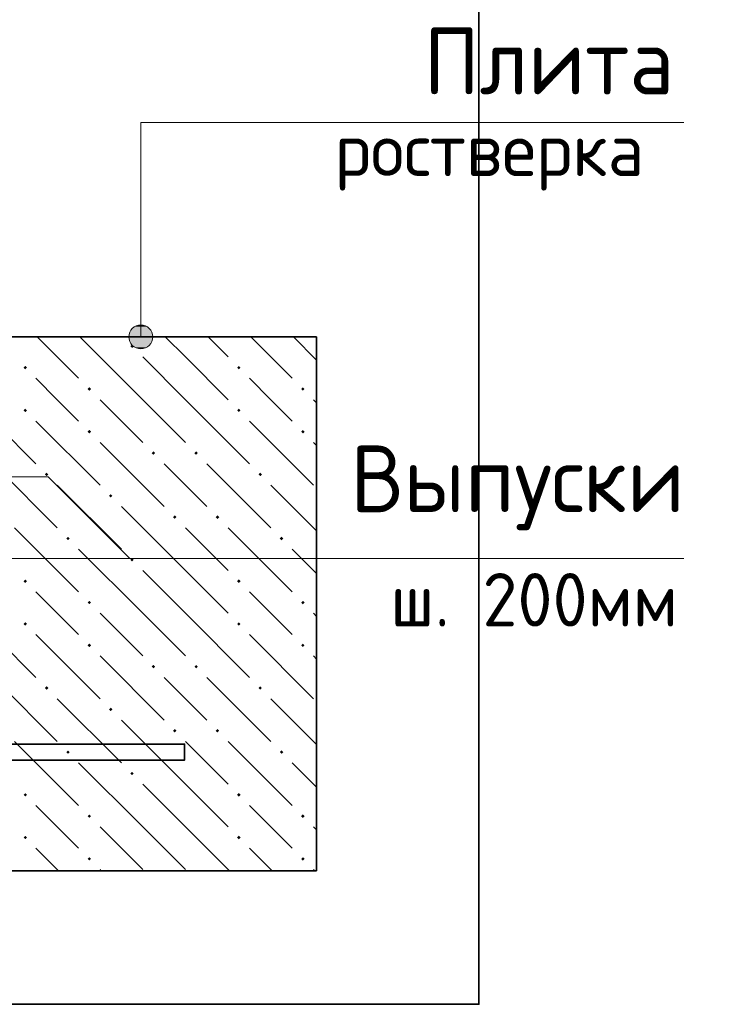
# Model space of a CAD drawing. Header units: millimetres. Extents: x 0 to 42000, y 0 to 29700.
# Tile 4 of 11: x 9083 to 11681, y 8803 to 12491. Entities that reach past the tile are written whole.
import ezdxf

# ---------------------------------------------------------------- set-up
doc = ezdxf.new("R2010")
doc.units = ezdxf.units.MM
for name, color, linetype, lineweight in [('Standard', 7, 'Continuous', 25), ('Выпуски арматуры Г-обр.', 52, 'Continuous', 25), ('ЖБ Плита Фундамента верхний уровень', 7, 'Continuous', 35), ('Позиционная метка диаметр_ шаг', 7, 'Continuous', 13), ('Позиционная метка линия выноска', 7, 'Continuous', 13)]:
    doc.layers.add(name, color=color, linetype=linetype, lineweight=lineweight)
doc.styles.add('ISOCPEUR', font='txt')

msp = doc.modelspace()

# ---------------------------------------------------------------- hatches: boundary and pattern name
at = {"layer": 'ЖБ Плита Фундамента верхний уровень', "linetype": 'Continuous', "lineweight": 18, "transparency": 33554687}
for points in [[(9497.3, 11267.9), (9503.8, 11274.4), (9510.3, 11267.9), (9503.8, 11261.4)], [(9097.3, 11187.9), (9103.8, 11194.4), (9110.3, 11187.9), (9103.8, 11181.4)], [(9897.3, 11187.9), (9903.8, 11194.4), (9910.3, 11187.9), (9903.8, 11181.4)], [(9337.3, 11107.9), (9343.8, 11114.4), (9350.3, 11107.9), (9343.8, 11101.4)], [(10137.3, 11107.9), (10143.8, 11114.4), (10150.3, 11107.9), (10143.8, 11101.4)], [(9097.3, 11027.9), (9103.8, 11034.4), (9110.3, 11027.9), (9103.8, 11021.4)], [(9897.3, 11027.9), (9903.8, 11034.4), (9910.3, 11027.9), (9903.8, 11021.4)], [(9337.3, 10947.9), (9343.8, 10954.4), (9350.3, 10947.9), (9343.8, 10941.4)], [(10137.3, 10947.9), (10143.8, 10954.4), (10150.3, 10947.9), (10143.8, 10941.4)], [(9577.3, 10867.9), (9583.8, 10874.4), (9590.3, 10867.9), (9583.8, 10861.4)], [(9737.3, 10867.9), (9743.8, 10874.4), (9750.3, 10867.9), (9743.8, 10861.4)], [(9177.3, 10787.9), (9183.8, 10794.4), (9190.3, 10787.9), (9183.8, 10781.4)], [(9977.3, 10787.9), (9983.8, 10794.4), (9990.3, 10787.9), (9983.8, 10781.4)], [(9417.3, 10707.9), (9423.8, 10714.4), (9430.3, 10707.9), (9423.8, 10701.4)], [(9657.3, 10627.9), (9663.8, 10634.4), (9670.3, 10627.9), (9663.8, 10621.4)], [(9817.3, 10627.9), (9823.8, 10634.4), (9830.3, 10627.9), (9823.8, 10621.4)], [(9257.3, 10547.9), (9263.8, 10554.4), (9270.3, 10547.9), (9263.8, 10541.4)], [(10057.3, 10547.9), (10063.8, 10554.4), (10070.3, 10547.9), (10063.8, 10541.4)], [(9497.3, 10467.9), (9503.8, 10474.4), (9510.3, 10467.9), (9503.8, 10461.4)], [(9097.3, 10387.9), (9103.8, 10394.4), (9110.3, 10387.9), (9103.8, 10381.4)], [(9897.3, 10387.9), (9903.8, 10394.4), (9910.3, 10387.9), (9903.8, 10381.4)], [(9337.3, 10307.9), (9343.8, 10314.4), (9350.3, 10307.9), (9343.8, 10301.4)], [(10137.3, 10307.9), (10143.8, 10314.4), (10150.3, 10307.9), (10143.8, 10301.4)], [(9097.3, 10227.9), (9103.8, 10234.4), (9110.3, 10227.9), (9103.8, 10221.4)], [(9897.3, 10227.9), (9903.8, 10234.4), (9910.3, 10227.9), (9903.8, 10221.4)], [(9337.3, 10147.9), (9343.8, 10154.4), (9350.3, 10147.9), (9343.8, 10141.4)], [(10137.3, 10147.9), (10143.8, 10154.4), (10150.3, 10147.9), (10143.8, 10141.4)], [(9577.3, 10067.9), (9583.8, 10074.4), (9590.3, 10067.9), (9583.8, 10061.4)], [(9737.3, 10067.9), (9743.8, 10074.4), (9750.3, 10067.9), (9743.8, 10061.4)], [(9177.3, 9987.9), (9183.8, 9994.4), (9190.3, 9987.9), (9183.8, 9981.4)], [(9977.3, 9987.9), (9983.8, 9994.4), (9990.3, 9987.9), (9983.8, 9981.4)], [(9417.3, 9907.9), (9423.8, 9914.4), (9430.3, 9907.9), (9423.8, 9901.4)], [(9657.3, 9827.9), (9663.8, 9834.4), (9670.3, 9827.9), (9663.8, 9821.4)], [(9817.3, 9827.9), (9823.8, 9834.4), (9830.3, 9827.9), (9823.8, 9821.4)], [(9257.3, 9747.9), (9263.8, 9754.4), (9270.3, 9747.9), (9263.8, 9741.4)], [(10057.3, 9747.9), (10063.8, 9754.4), (10070.3, 9747.9), (10063.8, 9741.4)], [(9497.3, 9667.9), (9503.8, 9674.4), (9510.3, 9667.9), (9503.8, 9661.4)], [(9097.3, 9587.9), (9103.8, 9594.4), (9110.3, 9587.9), (9103.8, 9581.4)], [(9897.3, 9587.9), (9903.8, 9594.4), (9910.3, 9587.9), (9903.8, 9581.4)], [(9337.3, 9507.9), (9343.8, 9514.4), (9350.3, 9507.9), (9343.8, 9501.4)], [(10137.3, 9507.9), (10143.8, 9514.4), (10150.3, 9507.9), (10143.8, 9501.4)], [(9097.3, 9427.9), (9103.8, 9434.4), (9110.3, 9427.9), (9103.8, 9421.4)], [(9897.3, 9427.9), (9903.8, 9434.4), (9910.3, 9427.9), (9903.8, 9421.4)], [(9337.3, 9347.9), (9343.8, 9354.4), (9350.3, 9347.9), (9343.8, 9341.4)], [(10137.3, 9347.9), (10143.8, 9354.4), (10150.3, 9347.9), (10143.8, 9341.4)]]:
    msp.add_hatch(color=7, dxfattribs=at).paths.add_polyline_path(points, flags=16)
at = {"layer": 'Позиционная метка линия выноска', "linetype": 'Continuous', "lineweight": 13, "transparency": 33554687}
for points in [[(9491.6, 11303.2), (9581.6, 11303.2), (9575.3, 11325.7)], [(9491.6, 11303.2), (9575.3, 11325.7), (9497.9, 11325.7)], [(9497.9, 11325.7), (9575.3, 11325.7), (9559.1, 11341.9)], [(9497.9, 11325.7), (9559.1, 11341.9), (9514.1, 11341.9)], [(9514.1, 11341.9), (9559.1, 11341.9), (9536.6, 11348.2)], [(9497.9, 11280.7), (9581.6, 11303.2), (9491.6, 11303.2)], [(9497.9, 11280.7), (9575.3, 11280.7), (9581.6, 11303.2)], [(9514.1, 11264.5), (9575.3, 11280.7), (9497.9, 11280.7)], [(9514.1, 11264.5), (9559.1, 11264.5), (9575.3, 11280.7)], [(9559.1, 11264.5), (9514.1, 11264.5), (9536.6, 11258.2)]]:
    msp.add_hatch(color=7, dxfattribs=at).paths.add_polyline_path(points)

# ---------------------------------------------------------------- linework, layer by layer
at = {"layer": 'Standard', "color": 254, "linetype": 'Continuous', "lineweight": 35, "true_color": 0xc4c4ff, "transparency": 33554687}
msp.add_lwpolyline([(4695.4, 8803.2), (10803.4, 8803.2), (10803.4, 26503.2), (4695.4, 26503.2), (4695.4, 8803.2)], dxfattribs=at)
at = {"layer": 'Выпуски арматуры Г-обр.', "color": 7, "linetype": 'Continuous', "lineweight": 35, "transparency": 33554687}
msp.add_lwpolyline([(8725.3, 16303.2), (8725.3, 9928.2), (8729.3, 9900), (8738.7, 9871.5), (8753.3, 9845.3), (8771.1, 9824), (8792.4, 9806.2), (8818.6, 9791.6), (8847.1, 9782.2), (8875.3, 9778.2), (9700.4, 9778.2), (9700.4, 9718.2), (8871.2, 9718.2), (8833.5, 9723.5), (8794.3, 9736.4), (8758.2, 9756.6), (8728.5, 9781.4), (8703.7, 9811.1), (8683.5, 9847.2), (8670.6, 9886.4), (8665.4, 9924.1), (8665.4, 16303.2), (8725.3, 16303.2)], dxfattribs=at)
at = {"layer": 'ЖБ Плита Фундамента верхний уровень', "color": 7, "linetype": 'Continuous', "lineweight": 35, "transparency": 33554687}
for p, q in [((10195.4, 11303.2), (8945.3, 11303.2)), ((10195.4, 9303.2), (10195.4, 11303.2)), ((5195.4, 9303.2), (10195.4, 9303.2))]:
    msp.add_line(p, q, dxfattribs=at)
at = {"layer": 'ЖБ Плита Фундамента верхний уровень', "color": 252, "linetype": 'Continuous', "lineweight": 18, "true_color": 0x8f8f8f, "transparency": 33554687}
for p, q in [((9148.4, 11303.2), (9303.8, 11147.9)), ((9543.8, 11067.9), (9308.4, 11303.2)), ((9703.8, 11227.9), (9628.4, 11303.2)), ((9788.4, 11303.2), (9863.8, 11227.9)), ((9948.4, 11303.2), (10103.8, 11147.9)), ((10195.4, 11216.3), (10108.4, 11303.2)), ((9543.8, 11227.9), (9703.8, 11067.9)), ((9703.8, 11227.9), (9863.8, 11067.9)), ((9223.8, 11067.9), (9143.8, 11147.9)), ((10023.8, 11067.9), (9943.8, 11147.9)), ((8903.8, 11067.9), (9143.8, 10827.9)), ((9303.8, 10987.9), (9223.8, 11067.9)), ((9383.8, 11067.9), (9543.8, 10907.9)), ((9543.8, 11067.9), (9703.8, 10907.9)), ((9703.8, 11067.9), (9943.8, 10827.9)), ((10103.8, 10987.9), (10023.8, 11067.9)), ((10183.8, 11067.9), (10195.4, 11056.3)), ((9143.8, 10987.9), (9383.8, 10747.9)), ((9943.8, 10987.9), (10183.8, 10747.9)), ((9383.8, 10907.9), (9623.8, 10667.9)), ((10183.8, 10907.9), (10195.4, 10896.3)), ((8983.8, 10827.9), (9223.8, 10587.9)), ((9703.8, 10747.9), (9623.8, 10827.9)), ((9783.8, 10827.9), (10023.8, 10587.9)), ((9223.8, 10747.9), (9463.8, 10507.9)), ((9783.8, 10667.9), (9703.8, 10747.9)), ((10023.8, 10747.9), (10195.4, 10576.3)), ((9703.8, 10427.9), (9463.8, 10667.9)), ((9063.8, 10587.9), (9303.8, 10347.9)), ((9703.8, 10587.9), (9863.8, 10427.9)), ((9863.8, 10587.9), (10103.8, 10347.9)), ((9543.8, 10267.9), (9303.8, 10507.9)), ((10195.4, 10416.3), (10103.8, 10507.9)), ((9543.8, 10427.9), (9703.8, 10267.9)), ((9703.8, 10427.9), (9863.8, 10267.9)), ((9223.8, 10267.9), (9143.8, 10347.9)), ((10023.8, 10267.9), (9943.8, 10347.9)), ((8903.8, 10267.9), (9143.8, 10027.9)), ((9303.8, 10187.9), (9223.8, 10267.9)), ((9383.8, 10267.9), (9543.8, 10107.9)), ((9543.8, 10267.9), (9703.8, 10107.9)), ((9703.8, 10267.9), (9943.8, 10027.9)), ((10103.8, 10187.9), (10023.8, 10267.9)), ((10183.8, 10267.9), (10195.4, 10256.3)), ((9143.8, 10187.9), (9383.8, 9947.9)), ((9943.8, 10187.9), (10183.8, 9947.9)), ((9383.8, 10107.9), (9623.8, 9867.9)), ((10183.8, 10107.9), (10195.4, 10096.3)), ((8983.8, 10027.9), (9223.8, 9787.9)), ((9703.8, 9947.9), (9623.8, 10027.9)), ((9783.8, 10027.9), (10023.8, 9787.9)), ((9223.8, 9947.9), (9463.8, 9707.9)), ((9783.8, 9867.9), (9703.8, 9947.9)), ((10023.8, 9947.9), (10195.4, 9776.3)), ((9703.8, 9627.9), (9463.8, 9867.9)), ((9063.8, 9787.9), (9303.8, 9547.9)), ((9703.8, 9787.9), (9863.8, 9627.9)), ((9863.8, 9787.9), (10103.8, 9547.9)), ((9543.8, 9467.9), (9303.8, 9707.9)), ((10195.4, 9616.3), (10103.8, 9707.9)), ((9543.8, 9627.9), (9703.8, 9467.9)), ((9703.8, 9627.9), (9863.8, 9467.9)), ((9223.8, 9467.9), (9143.8, 9547.9)), ((10023.8, 9467.9), (9943.8, 9547.9)), ((9303.8, 9387.9), (9223.8, 9467.9)), ((9383.8, 9467.9), (9543.8, 9307.9)), ((9543.8, 9467.9), (9703.8, 9307.9)), ((9703.8, 9467.9), (9868.4, 9303.2)), ((10103.8, 9387.9), (10023.8, 9467.9)), ((10183.8, 9467.9), (10195.4, 9456.3)), ((9143.8, 9387.9), (9228.4, 9303.2)), ((9943.8, 9387.9), (10028.4, 9303.2)), ((9383.8, 9307.9), (9388.4, 9303.2)), ((10183.8, 9307.9), (10188.4, 9303.2))]:
    msp.add_line(p, q, dxfattribs=at)
at = {"layer": 'Позиционная метка линия выноска', "color": 7, "linetype": 'Continuous', "lineweight": 13, "transparency": 33554687}
for p, q in [((9536.6, 11348.2), (9536.6, 11348.2)), ((9491.6, 11303.2), (9491.6, 11303.2)), ((9581.6, 11303.2), (9581.6, 11303.2)), ((9536.6, 11258.2), (9536.6, 11258.2))]:
    msp.add_line(p, q, dxfattribs=at)
for points in [[(9536.6, 11303.2), (9536.6, 12106.1), (11571.2, 12106.1)], [(7945.3, 10778.8), (9189.8, 10778.8), (9495.2, 10473.4)], [(8695.4, 10473.4), (9236.6, 10473.4), (11571.2, 10473.4)]]:
    msp.add_lwpolyline(points, dxfattribs=at)
msp.add_circle((9536.6, 11303.2), 45, dxfattribs=at)

# ---------------------------------------------------------------- texts
at = {"layer": 'Позиционная метка диаметр_ шаг', "color": 7, "linetype": 'Continuous', "lineweight": 25, "transparency": 33554687, "attachment_point": 7, "style": 'ISOCPEUR'}
for s, insert, char_height, width in [('\\W0.95;Плита', (10596.2, 12211.2), 250, 1093.327), ('\\W0.97;ростверка', (10262.9, 11851.2), 200, 1396.228), ('\\W0.96;Выпуски', (10321.2, 10578.5), 250, 1369.43), ('\\W0.96;ш. 200мм', (10471.2, 10218.5), 200, 1195.88)]:
    msp.add_mtext(s, dxfattribs=dict(at, insert=insert, char_height=char_height, width=width))

doc.saveas('drawing.dxf')
